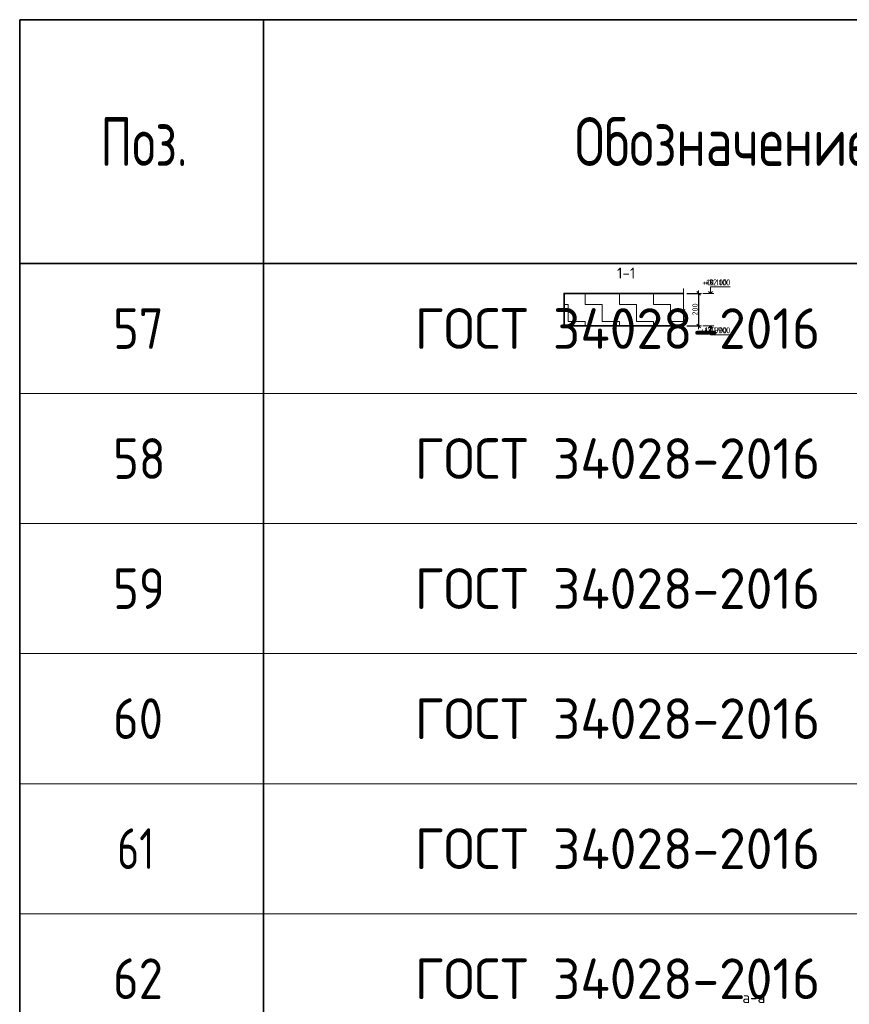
# Model space of a CAD drawing. Header units: metres. Extents: x -38 to 114, y -15 to 21.
# Tile 231 of 244: x 68 to 73, y 9 to 15. Entities that reach past the tile are written whole.
import ezdxf

# ---------------------------------------------------------------- set-up
doc = ezdxf.new("R2010")
doc.units = ezdxf.units.M
doc.header["$PDMODE"] = 65
for name, color, linetype, lineweight in [('XR$3$Размерная линия_ общее', 7, 'Continuous', 13), ('XR$4$Размерная линия_ общее', 7, 'Continuous', 13), ('XR$6$Размерная линия_ общее', 7, 'Continuous', 13)]:
    doc.layers.add(name, color=color, linetype=linetype, lineweight=lineweight)
doc.styles.add('ISOCPEUR', font='txt')
doc.dimstyles.new('DIMSTYLE_8', dxfattribs={"dimtxt": 0.033, "dimasz": 0.0375, "dimexe": 0, "dimexo": 0, "dimgap": 0.0165, "dimtad": 2, "dimdec": 0, "dimlfac": 1000, "dimrnd": 1, "dimzin": 12, "dimdsep": 46, "dimtxsty": 'ISOCPEUR', "dimblk1": 'ALL_ML_STRICH', "dimblk2": 'ALL_ML_STRICH', "dimsah": 1, "dimcen": 0, "dimclrd": 7, "dimclre": 256, "dimclrt": 7, "dimadec": 0, "dimazin": 0, "dimtfac": 1, "dimtdec": 0, "dimtix": 1, "dimtmove": 2, "dimatfit": 3, "dimfxl": 0, "dimtzin": 0, "dimlwd": 0, "dimlwe": -3, "dimarcsym": 0})
pattern_1 = [(0, (0.21, 0.21), (0.105, 0.105), [0.105, -0.105]), (90, (0.21, 0.21), (-0.105, 0.105), [0.105, -0.105])]

# ---------------------------------------------------------------- blocks, each defined once
blk = doc.blocks.new('ЭЛЕМЕНТ_УЗОРА_0')
at = {"color": 7, "linetype": 'Continuous', "lineweight": 13, "transparency": 33554687}
blk.add_line((72.0051, 12.8573), (72.0051, 12.8573), dxfattribs=at)
blk.add_lwpolyline([(72.0051, 13.1173), (72.0051, 12.9901), (72.0151, 12.9865), (71.9951, 12.9816), (72.0051, 12.9774), (72.0051, 12.8573)], dxfattribs=at)
blk = doc.blocks.new('ALL_ML_STRICH')
at = {"color": 0, "linetype": 'ByBlock', "lineweight": -2}
for p, q in [((-1, 0), (0.5, 0)), ((-0.3, -0.3), (0.3, 0.3)), ((0, -0.5), (0, 0.5))]:
    blk.add_line(p, q, dxfattribs=at)
blk = doc.blocks.new('*D46')
at = {"layer": 'DEFPOINTS', "color": 7, "linetype": 'Continuous', "lineweight": 13, "transparency": 33554687}
for p in [(72.0051, 13.0873), (72.0975, 13.0873), (72.0051, 12.8873)]:
    blk.add_point(p, dxfattribs=at)
at = {"layer": 'XR$3$Размерная линия_ общее', "color": 253, "linetype": 'Continuous', "lineweight": -2, "true_color": 0xa0a0a0, "transparency": 33554687}
for p, q in [((72.0251, 13.0873), (72.0975, 13.0873)), ((72.0251, 12.8873), (72.0975, 12.8873))]:
    blk.add_line(p, q, dxfattribs=at)
at = {"layer": 'XR$3$Размерная линия_ общее', "color": 7, "linetype": 'Continuous', "lineweight": -2, "transparency": 33554687}
blk.add_line((72.0975, 13.0873), (72.0975, 12.8873), dxfattribs=at)
at = {"layer": 'XR$3$Размерная линия_ общее', "color": 7, "linetype": 'Continuous', "lineweight": 13, "transparency": 33554687, "xscale": 0.0375, "yscale": 0.0375, "zscale": 0.0375}
for p, rotation in [((72.0975, 13.0873), 90), ((72.0975, 12.8873), 270)]:
    blk.add_blockref('ALL_ML_STRICH', p, dxfattribs=dict(at, rotation=rotation))
at = {"layer": 'XR$3$Размерная линия_ общее', "color": 7, "linetype": 'Continuous', "lineweight": 13, "transparency": 33554687, "insert": (72.076, 12.9889), "char_height": 0.033, "width": 0.099, "attachment_point": 5, "rotation": 90, "style": 'ISOCPEUR'}
blk.add_mtext('\\A1;{200}', dxfattribs=at)
blk = doc.blocks.new('СЛОЖНЫЙ_ОБЪЕКТ_1')
at = {"color": 7, "linetype": 'Continuous', "lineweight": 13, "transparency": 33554687}
blk.add_line((72.1905, 13.0873), (72.1238, 13.0873), dxfattribs=at)
at = {"color": 7, "linetype": 'Continuous', "lineweight": 35, "transparency": 33554687}
blk.add_lwpolyline([(72.1584, 13.0994), (72.1705, 13.0873), (72.1826, 13.0994)], dxfattribs=at)
at = {"color": 7, "linetype": 'Continuous', "lineweight": 13, "transparency": 33554687}
blk.add_lwpolyline([(72.1705, 13.0873), (72.1705, 13.1273), (72.2728, 13.1273)], dxfattribs=at)
blk = doc.blocks.new('СЛОЖНЫЙ_ОБЪЕКТ_2')
at = {"color": 7, "linetype": 'Continuous', "lineweight": 13, "transparency": 33554687}
blk.add_line((72.1905, 12.8873), (72.1238, 12.8873), dxfattribs=at)
at = {"color": 7, "linetype": 'Continuous', "lineweight": 35, "transparency": 33554687}
blk.add_lwpolyline([(72.1584, 12.8752), (72.1705, 12.8873), (72.1826, 12.8752)], dxfattribs=at)
at = {"color": 7, "linetype": 'Continuous', "lineweight": 13, "transparency": 33554687}
blk.add_lwpolyline([(72.1705, 12.8873), (72.1705, 12.8333), (72.2728, 12.8333)], dxfattribs=at)
blk = doc.blocks.new('ЭЛЕМЕНТ_УЗОРА_16')
at = {"color": 7, "linetype": 'Continuous', "lineweight": 13, "transparency": 33554687}
blk.add_line((72.0051, 12.8573), (72.0051, 12.8573), dxfattribs=at)
blk.add_lwpolyline([(72.0051, 13.1173), (72.0051, 12.9901), (72.0151, 12.9865), (71.9951, 12.9816), (72.0051, 12.9774), (72.0051, 12.8573)], dxfattribs=at)
blk = doc.blocks.new('*D316')
at = {"layer": 'DEFPOINTS', "color": 7, "linetype": 'Continuous', "lineweight": 13, "transparency": 33554687}
for p in [(72.0051, 13.0873), (72.0975, 13.0873), (72.0051, 12.8873)]:
    blk.add_point(p, dxfattribs=at)
at = {"layer": 'XR$4$Размерная линия_ общее', "color": 253, "linetype": 'Continuous', "lineweight": -2, "true_color": 0xa0a0a0, "transparency": 33554687}
for p, q in [((72.0251, 13.0873), (72.0975, 13.0873)), ((72.0251, 12.8873), (72.0975, 12.8873))]:
    blk.add_line(p, q, dxfattribs=at)
at = {"layer": 'XR$4$Размерная линия_ общее', "color": 7, "linetype": 'Continuous', "lineweight": -2, "transparency": 33554687}
blk.add_line((72.0975, 13.0873), (72.0975, 12.8873), dxfattribs=at)
at = {"layer": 'XR$4$Размерная линия_ общее', "color": 7, "linetype": 'Continuous', "lineweight": 13, "transparency": 33554687, "xscale": 0.0375, "yscale": 0.0375, "zscale": 0.0375}
for p, rotation in [((72.0975, 13.0873), 90), ((72.0975, 12.8873), 270)]:
    blk.add_blockref('ALL_ML_STRICH', p, dxfattribs=dict(at, rotation=rotation))
at = {"layer": 'XR$4$Размерная линия_ общее', "color": 7, "linetype": 'Continuous', "lineweight": 13, "transparency": 33554687, "insert": (72.076, 12.9889), "char_height": 0.033, "width": 0.099, "attachment_point": 5, "rotation": 90, "style": 'ISOCPEUR'}
blk.add_mtext('\\A1;{200}', dxfattribs=at)
blk = doc.blocks.new('СЛОЖНЫЙ_ОБЪЕКТ_40')
at = {"color": 7, "linetype": 'Continuous', "lineweight": 13, "transparency": 33554687}
blk.add_line((72.1905, 13.0873), (72.1238, 13.0873), dxfattribs=at)
at = {"color": 7, "linetype": 'Continuous', "lineweight": 35, "transparency": 33554687}
blk.add_lwpolyline([(72.1584, 13.0994), (72.1705, 13.0873), (72.1826, 13.0994)], dxfattribs=at)
at = {"color": 7, "linetype": 'Continuous', "lineweight": 13, "transparency": 33554687}
blk.add_lwpolyline([(72.1705, 13.0873), (72.1705, 13.1273), (72.2728, 13.1273)], dxfattribs=at)
blk = doc.blocks.new('СЛОЖНЫЙ_ОБЪЕКТ_41')
at = {"color": 7, "linetype": 'Continuous', "lineweight": 13, "transparency": 33554687}
blk.add_line((72.1905, 12.8873), (72.1238, 12.8873), dxfattribs=at)
at = {"color": 7, "linetype": 'Continuous', "lineweight": 35, "transparency": 33554687}
blk.add_lwpolyline([(72.1584, 12.8752), (72.1705, 12.8873), (72.1826, 12.8752)], dxfattribs=at)
at = {"color": 7, "linetype": 'Continuous', "lineweight": 13, "transparency": 33554687}
blk.add_lwpolyline([(72.1705, 12.8873), (72.1705, 12.8333), (72.2728, 12.8333)], dxfattribs=at)
blk = doc.blocks.new('ЭЛЕМЕНТ_УЗОРА_30')
at = {"color": 7, "linetype": 'Continuous', "lineweight": 13, "transparency": 33554687}
blk.add_line((72.0051, 12.8573), (72.0051, 12.8573), dxfattribs=at)
blk.add_lwpolyline([(72.0051, 13.1173), (72.0051, 12.9901), (72.0151, 12.9865), (71.9951, 12.9816), (72.0051, 12.9774), (72.0051, 12.8573)], dxfattribs=at)
blk = doc.blocks.new('*D695')
at = {"layer": 'DEFPOINTS', "color": 7, "linetype": 'Continuous', "lineweight": 13, "transparency": 33554687}
for p in [(72.0051, 13.0873), (72.0975, 13.0873), (72.0051, 12.8873)]:
    blk.add_point(p, dxfattribs=at)
at = {"layer": 'XR$6$Размерная линия_ общее', "color": 253, "linetype": 'Continuous', "lineweight": -2, "true_color": 0xa0a0a0, "transparency": 33554687}
for p, q in [((72.0251, 13.0873), (72.0975, 13.0873)), ((72.0251, 12.8873), (72.0975, 12.8873))]:
    blk.add_line(p, q, dxfattribs=at)
at = {"layer": 'XR$6$Размерная линия_ общее', "color": 7, "linetype": 'Continuous', "lineweight": -2, "transparency": 33554687}
blk.add_line((72.0975, 13.0873), (72.0975, 12.8873), dxfattribs=at)
at = {"layer": 'XR$6$Размерная линия_ общее', "color": 7, "linetype": 'Continuous', "lineweight": 13, "transparency": 33554687, "xscale": 0.0375, "yscale": 0.0375, "zscale": 0.0375}
for p, rotation in [((72.0975, 13.0873), 90), ((72.0975, 12.8873), 270)]:
    blk.add_blockref('ALL_ML_STRICH', p, dxfattribs=dict(at, rotation=rotation))
at = {"layer": 'XR$6$Размерная линия_ общее', "color": 7, "linetype": 'Continuous', "lineweight": 13, "transparency": 33554687, "insert": (72.076, 12.9889), "char_height": 0.033, "width": 0.099, "attachment_point": 5, "rotation": 90, "style": 'ISOCPEUR'}
blk.add_mtext('\\A1;{200}', dxfattribs=at)
blk = doc.blocks.new('СЛОЖНЫЙ_ОБЪЕКТ_99')
at = {"color": 7, "linetype": 'Continuous', "lineweight": 13, "transparency": 33554687}
blk.add_line((72.1905, 13.0873), (72.1238, 13.0873), dxfattribs=at)
at = {"color": 7, "linetype": 'Continuous', "lineweight": 35, "transparency": 33554687}
blk.add_lwpolyline([(72.1584, 13.0994), (72.1705, 13.0873), (72.1826, 13.0994)], dxfattribs=at)
at = {"color": 7, "linetype": 'Continuous', "lineweight": 13, "transparency": 33554687}
blk.add_lwpolyline([(72.1705, 13.0873), (72.1705, 13.1273), (72.2928, 13.1273)], dxfattribs=at)
blk = doc.blocks.new('СЛОЖНЫЙ_ОБЪЕКТ_100')
at = {"color": 7, "linetype": 'Continuous', "lineweight": 13, "transparency": 33554687}
blk.add_line((72.1905, 12.8873), (72.1238, 12.8873), dxfattribs=at)
at = {"color": 7, "linetype": 'Continuous', "lineweight": 35, "transparency": 33554687}
blk.add_lwpolyline([(72.1584, 12.8752), (72.1705, 12.8873), (72.1826, 12.8752)], dxfattribs=at)
at = {"color": 7, "linetype": 'Continuous', "lineweight": 13, "transparency": 33554687}
blk.add_lwpolyline([(72.1705, 12.8873), (72.1705, 12.8333), (72.2928, 12.8333)], dxfattribs=at)

msp = doc.modelspace()

# ---------------------------------------------------------------- hatches: boundary and pattern name
at = {"linetype": 'Continuous', "lineweight": 13, "transparency": 33554687}
h = msp.add_hatch(dxfattribs=at)
h.set_pattern_fill('____', scale=0.105, style=0, pattern_type=2)
h.set_pattern_definition(pattern_1)
h.paths.add_polyline_path([(71.2696, 13.0873), (71.2696, 12.8873), (72.0051, 12.8873), (72.0051, 13.0873)], flags=0)
h = msp.add_hatch(dxfattribs=at)
h.set_pattern_fill('____', scale=0.105, style=0, pattern_type=2)
h.set_pattern_definition(pattern_1)
h.paths.add_polyline_path([(71.2696, 13.0873), (71.2696, 12.8873), (72.0051, 12.8873), (72.0051, 13.0873)], flags=0)
h = msp.add_hatch(dxfattribs=at)
h.set_pattern_fill('____', scale=0.105, style=0, pattern_type=2)
h.set_pattern_definition(pattern_1)
h.paths.add_polyline_path([(71.2696, 13.0873), (71.2696, 12.8873), (72.0051, 12.8873), (72.0051, 13.0873)], flags=0)

# ---------------------------------------------------------------- linework, layer by layer
at = {"color": 7, "linetype": 'Continuous', "lineweight": 35, "transparency": 33554687}
for p, q in [((86.4198, 14.7717), (67.9198, 14.7717)), ((67.9198, 14.7717), (67.9198, 13.2717)), ((69.4198, 14.7717), (69.4198, 13.2717)), ((86.4198, 13.2717), (67.9198, 13.2717)), ((67.9198, 13.2717), (67.9198, 12.4717)), ((69.4198, 13.2717), (69.4198, 12.4717)), ((67.9198, 12.4717), (67.9198, 11.6717)), ((69.4198, 12.4717), (69.4198, 11.6717)), ((67.9198, 11.6717), (67.9198, 10.8717)), ((69.4198, 11.6717), (69.4198, 10.8717)), ((67.9198, 10.8717), (67.9198, 10.0717)), ((69.4198, 10.8717), (69.4198, 10.0717)), ((67.9198, 10.0717), (67.9198, 9.2717)), ((69.4198, 10.0717), (69.4198, 9.2717)), ((67.9198, 9.2717), (67.9198, 8.4717)), ((69.4198, 9.2717), (69.4198, 8.4717))]:
    msp.add_line(p, q, dxfattribs=at)
at = {"color": 7, "linetype": 'Continuous', "lineweight": 13, "transparency": 33554687}
for p, q in [((86.4198, 12.4717), (67.9198, 12.4717)), ((86.4198, 11.6717), (67.9198, 11.6717)), ((86.4198, 10.8717), (67.9198, 10.8717)), ((86.4198, 10.0717), (67.9198, 10.0717)), ((86.4198, 9.2717), (67.9198, 9.2717))]:
    msp.add_line(p, q, dxfattribs=at)
at = {"color": 7, "linetype": 'Continuous', "lineweight": 35, "transparency": 33554687}
msp.add_lwpolyline([(72.0051, 13.0873), (71.2696, 13.0873), (71.2696, 12.8873), (72.0051, 12.8873)], dxfattribs=at)
msp.add_lwpolyline([(72.0051, 13.0873), (71.2696, 13.0873), (71.2696, 12.8873), (72.0051, 12.8873)], dxfattribs=at)
msp.add_lwpolyline([(72.0051, 13.0873), (71.2696, 13.0873), (71.2696, 12.8873), (72.0051, 12.8873)], dxfattribs=at)

# ---------------------------------------------------------------- block references
at = {"color": 7, "linetype": 'Continuous', "lineweight": 13, "transparency": 33554687}
for name in ['ЭЛЕМЕНТ_УЗОРА_0', 'ЭЛЕМЕНТ_УЗОРА_16', 'ЭЛЕМЕНТ_УЗОРА_30']:
    msp.add_blockref(name, (0, 0), dxfattribs=at)
at = {"color": 7, "linetype": 'Continuous', "lineweight": 35, "transparency": 33554687}
for name in ['СЛОЖНЫЙ_ОБЪЕКТ_1', 'СЛОЖНЫЙ_ОБЪЕКТ_40', 'СЛОЖНЫЙ_ОБЪЕКТ_99', 'СЛОЖНЫЙ_ОБЪЕКТ_2', 'СЛОЖНЫЙ_ОБЪЕКТ_41', 'СЛОЖНЫЙ_ОБЪЕКТ_100']:
    msp.add_blockref(name, (0, 0), dxfattribs=at)

# ---------------------------------------------------------------- texts
at = {"color": 7, "linetype": 'Continuous', "lineweight": 35, "transparency": 33554687, "attachment_point": 7, "style": 'ISOCPEUR'}
for s, insert, char_height, width in [('\\W0.78;Обозначение', (71.3355, 13.8717), 0.3, 1.999529), ('\\W0.74;Поз.', (68.4162, 13.8717), 0.3, 0.698388), ('\\W0.87;57', (68.4948, 12.7467), 0.25, 0.45901), ('\\W0.96;ГОСТ 34028-2016', (70.3506, 12.7467), 0.25, 2.743715), ('\\W0.87;58', (68.4948, 11.9467), 0.25, 0.45901), ('\\W0.96;ГОСТ 34028-2016', (70.3506, 11.9467), 0.25, 2.743715), ('\\W0.87;59', (68.4948, 11.1467), 0.25, 0.45901), ('\\W0.96;ГОСТ 34028-2016', (70.3506, 11.1467), 0.25, 2.743715), ('\\W0.87;60', (68.4948, 10.3467), 0.25, 0.45901), ('\\W0.96;ГОСТ 34028-2016', (70.3506, 10.3467), 0.25, 2.743715), ('\\W0.75;61', (68.5198, 9.5467), 0.25, 0.393567), ('\\W0.96;ГОСТ 34028-2016', (70.3506, 9.5467), 0.25, 2.743715), ('\\W0.87;62', (68.4948, 8.7467), 0.25, 0.45901), ('\\W0.96;ГОСТ 34028-2016', (70.3506, 8.7467), 0.25, 2.743715)]:
    msp.add_mtext(s, dxfattribs=dict(at, insert=insert, char_height=char_height, width=width))
at = {"color": 7, "linetype": 'Continuous', "lineweight": 50, "transparency": 33554687, "char_height": 0.0675, "attachment_point": 5, "style": 'ISOCPEUR'}
for s, insert, width in [('\\A1;{\\fISOCPEUR|i0|b0;\\H0.067500;\\W1.000000;\\C7;1-1}\\P', (71.6518, 13.2127), 0.139696), ('\\A1;{\\fISOCPEUR|i0|b0;\\H0.067500;\\W1.000000;\\C7;1-1}\\P', (71.6518, 13.2127), 0.139696), ('\\A1;{\\fISOCPEUR|i0|b0;\\H0.067500;\\W1.000000;\\C7;1-1}\\P', (71.6518, 13.2127), 0.139696), ('\\A1;{\\fISOCPEUR|i0|b0;\\H0.067500;\\W1.000000;\\C7;а-а}\\P', (72.4375, 8.756), 0.1863), ('\\A1;{\\fISOCPEUR|i0|b0;\\H0.067500;\\W1.000000;\\C7;а-а}\\P', (72.4375, 8.756), 0.1863), ('\\A1;{\\fISOCPEUR|i0|b0;\\H0.067500;\\W1.000000;\\C7;а-а}\\P', (72.4375, 8.756), 0.1863)]:
    msp.add_mtext(s, dxfattribs=dict(at, insert=insert, width=width))
at = {"color": 7, "linetype": 'Continuous', "lineweight": 13, "transparency": 33554687, "char_height": 0.0375, "attachment_point": 9, "style": 'ISOCPEUR'}
for s, insert, width in [('\\A1;{\\fISOCPEUR|i0|b0;\\H0.037500;\\W1.000000;\\C7;+19.100}\\P', (72.2728, 13.1365), 0.170106), ('\\A1;{\\fISOCPEUR|i0|b0;\\H0.037500;\\W1.000000;\\C7;+22.100}\\P', (72.2928, 13.1365), 0.178404), ('\\A1;{\\fISOCPEUR|i0|b0;\\H0.037500;\\W1.000000;\\C7;+4.100}\\P', (72.2728, 13.1365), 0.155671), ('\\A1;{\\fISOCPEUR|i0|b0;\\H0.037500;\\W1.000000;\\C7;+18.900}\\P', (72.2728, 12.8425), 0.178404), ('\\A1;{\\fISOCPEUR|i0|b0;\\H0.037500;\\W1.000000;\\C7;+20.900}\\P', (72.2928, 12.8425), 0.186702), ('\\A1;{\\fISOCPEUR|i0|b0;\\H0.037500;\\W1.000000;\\C7;+3.900}\\P', (72.2728, 12.8425), 0.160312)]:
    msp.add_mtext(s, dxfattribs=dict(at, insert=insert, width=width))

# ---------------------------------------------------------------- dimensions: what is measured, and where the dimension line sits
at = {"layer": 'XR$3$Размерная линия_ общее', "color": 7, "linetype": 'Continuous', "lineweight": 13, "transparency": 33554687}
dim = msp.add_linear_dim(base=(72.0975, 12.8873), p1=(72.0251, 13.0873), p2=(72.0251, 12.8873), angle=270, dimstyle='DIMSTYLE_8', override={"dimpost": '<>', "dimclrd": 7, "dimclre": 253, "dimclrt": 7, "dimlwd": 0, "dimlwe": 65533}, dxfattribs=at)
dim.commit()
dim.dimension.update_dxf_attribs({"geometry": '*D46', "text_midpoint": (72.076, 12.9889), "dimtype": 160})
at = {"layer": 'XR$4$Размерная линия_ общее', "color": 7, "linetype": 'Continuous', "lineweight": 13, "transparency": 33554687}
dim = msp.add_linear_dim(base=(72.0975, 12.8873), p1=(72.0251, 13.0873), p2=(72.0251, 12.8873), angle=270, dimstyle='DIMSTYLE_8', override={"dimpost": '<>', "dimclrd": 7, "dimclre": 253, "dimclrt": 7, "dimlwd": 0, "dimlwe": 65533}, dxfattribs=at)
dim.commit()
dim.dimension.update_dxf_attribs({"geometry": '*D316', "text_midpoint": (72.076, 12.9889), "dimtype": 160})
at = {"layer": 'XR$6$Размерная линия_ общее', "color": 7, "linetype": 'Continuous', "lineweight": 13, "transparency": 33554687}
dim = msp.add_linear_dim(base=(72.0975, 12.8873), p1=(72.0251, 13.0873), p2=(72.0251, 12.8873), angle=270, dimstyle='DIMSTYLE_8', override={"dimpost": '<>', "dimclrd": 7, "dimclre": 253, "dimclrt": 7, "dimlwd": 0, "dimlwe": 65533}, dxfattribs=at)
dim.commit()
dim.dimension.update_dxf_attribs({"geometry": '*D695', "text_midpoint": (72.076, 12.9889), "dimtype": 160})

doc.saveas('drawing.dxf')
